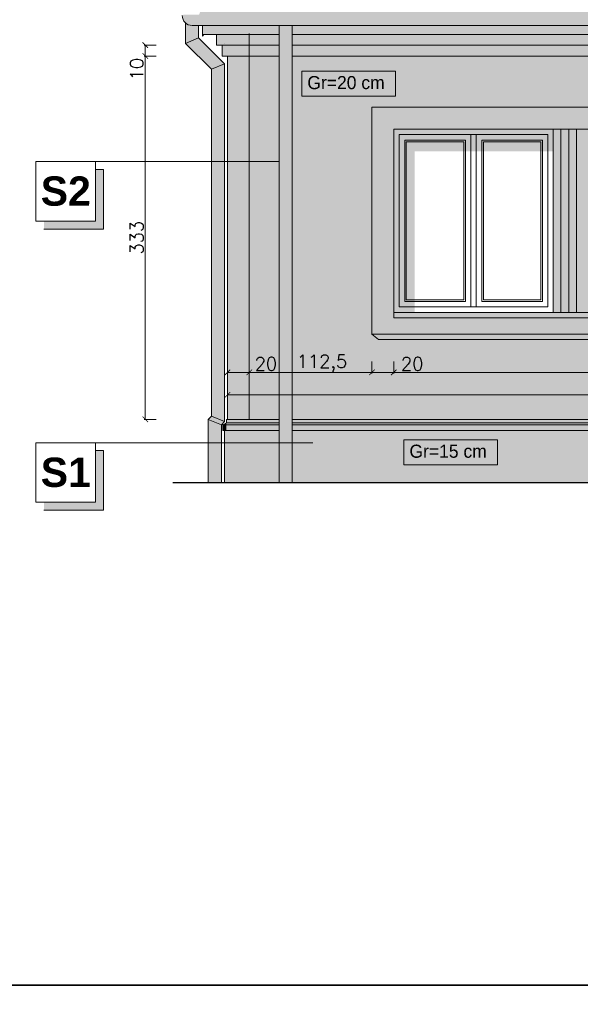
# Model space of a CAD drawing. Header units: millimetres. Extents: x -587 to 33545, y -26688 to 22494.
# Tile 43 of 256: x 3639 to 4153, y 7256 to 8158. Entities that reach past the tile are written whole.
import ezdxf
from ezdxf.lldxf.tags import DXFTag

# ---------------------------------------------------------------- set-up
doc = ezdxf.new("R2010")
doc.units = ezdxf.units.MM
doc.header["$MEASUREMENT"] = 0
doc.layers.add('a3', color=3, linetype='Continuous', lineweight=30, plot=False)
for name, color, linetype, lineweight in [('l. przekrojowa', 1, 'Continuous', 30), ('l.przerywana', 104, 'ICAD_ISO03W100', 5), ('l.widokowa', 140, 'Continuous', 15), ('l.wypełnien', 253, 'Continuous', 5), ('linia opisowa', 175, 'Continuous', 9), ('wymiarowanie', 176, 'Continuous', 9)]:
    doc.layers.add(name, color=color, linetype=linetype, lineweight=lineweight)
doc.styles.add('styl2', font='simplex.shx')
tags = doc.linetypes.add('ICAD_ISO03W100', pattern=[30, 12, -18]).pattern_tags.tags
tags[6:7] = [DXFTag(74, 4), DXFTag(75, 0), DXFTag(340, '0'), DXFTag(46, 1.0), DXFTag(50, 0.0), DXFTag(44, 0.0), DXFTag(45, 0.0)]
tags[4:5] = [DXFTag(74, 4), DXFTag(75, 0), DXFTag(340, '0'), DXFTag(46, 1.0), DXFTag(50, 0.0), DXFTag(44, 0.0), DXFTag(45, 0.0)]
doc.dimstyles.new('Skala 1-50', dxfattribs={"dimtxt": 12, "dimasz": 5, "dimexe": 1, "dimexo": 1, "dimgap": 1.5, "dimtad": 1, "dimdec": 1, "dimrnd": 0.5, "dimtxsty": 'styl2', "dimblk": 'ARCHTICK', "dimcen": 5, "dimadec": 0, "dimazin": 0, "dimtfac": 1, "dimtdec": 1, "dimtmove": 1, "dimatfit": 3, "dimldrblk": 'ARCHTICK', "dimfxl": 5, "dimfxlon": 1, "dimlwd": -1, "dimlwe": -1, "dimarcsym": 0})

# ---------------------------------------------------------------- blocks, each defined once
blk = doc.blocks.new('_ArchTick')
at = {"color": 0, "linetype": 'ByBlock', "const_width": 0.15}
blk.add_lwpolyline([(-0.5, -0.5), (0.5, 0.5)], dxfattribs=at)
blk = doc.blocks.new('*D4657')
at = {"layer": 'Defpoints', "color": 0}
for p in [(3753.96, 8125.03), (3792.47, 8125.03), (3829.33, 7792.03)]:
    blk.add_point(p, dxfattribs=at)
at = {"layer": 'wymiarowanie', "color": 0}
for p, q in [((3763.96, 8125.03), (3752.96, 8125.03)), ((3753.96, 7792.03), (3753.96, 8125.03)), ((3763.96, 7792.03), (3752.96, 7792.03))]:
    blk.add_line(p, q, dxfattribs=at)
at = {"layer": 'wymiarowanie', "color": 0, "xscale": 5, "yscale": 5, "zscale": 5}
for p, rotation in [((3753.96, 8125.03), 90), ((3753.96, 7792.03), 270)]:
    blk.add_blockref('_ArchTick', p, dxfattribs=dict(at, rotation=rotation))
at = {"layer": 'wymiarowanie', "color": 0, "insert": (3746.15, 7958.53), "char_height": 12, "attachment_point": 5, "rotation": 90, "style": 'styl2'}
blk.add_mtext('333', dxfattribs=at)
blk = doc.blocks.new('*D4658')
at = {"layer": 'Defpoints', "color": 0}
for p in [(3753.96, 8135.03), (3787.47, 8135.03), (3792.47, 8125.03)]:
    blk.add_point(p, dxfattribs=at)
at = {"layer": 'wymiarowanie', "color": 0}
for p, q in [((3763.96, 8135.03), (3752.96, 8135.03)), ((3753.96, 8125.03), (3753.96, 8135.03)), ((3763.96, 8125.03), (3752.96, 8125.03))]:
    blk.add_line(p, q, dxfattribs=at)
at = {"layer": 'wymiarowanie', "color": 0, "xscale": 5, "yscale": 5, "zscale": 5}
for p, rotation in [((3753.96, 8135.03), 90), ((3753.96, 8125.03), 270)]:
    blk.add_blockref('_ArchTick', p, dxfattribs=dict(at, rotation=rotation))
at = {"layer": 'wymiarowanie', "color": 0, "insert": (3746.15, 8113.02), "char_height": 12, "attachment_point": 5, "rotation": 90, "style": 'styl2'}
blk.add_mtext('10', dxfattribs=at)
blk = doc.blocks.new('*D4664')
at = {"layer": 'Defpoints', "color": 0}
for p in [(3829.33, 7858.14), (3849.33, 7858.14), (3849.33, 7835.08)]:
    blk.add_point(p, dxfattribs=at)
at = {"layer": 'wymiarowanie', "color": 0}
for p, q in [((3829.33, 7845.08), (3829.33, 7834.08)), ((3849.33, 7845.08), (3849.33, 7834.08)), ((3829.33, 7835.08), (3849.33, 7835.08)), ((3849.33, 7835.08), (3874.81, 7835.08))]:
    blk.add_line(p, q, dxfattribs=at)
at = {"layer": 'wymiarowanie', "color": 0, "xscale": 5, "yscale": 5, "zscale": 5, "rotation": 180}
blk.add_blockref('_ArchTick', (3829.33, 7835.08), dxfattribs=at)
at = {"layer": 'wymiarowanie', "color": 0, "xscale": 5, "yscale": 5, "zscale": 5}
blk.add_blockref('_ArchTick', (3849.33, 7835.08), dxfattribs=at)
at = {"layer": 'wymiarowanie', "color": 0, "insert": (3864.57, 7842.88), "char_height": 12, "attachment_point": 5, "style": 'styl2'}
blk.add_mtext('20', dxfattribs=at)
blk = doc.blocks.new('*D4665')
at = {"layer": 'Defpoints', "color": 0}
for p in [(3961.74, 7870.03), (3849.33, 7858.14), (3961.74, 7835.08)]:
    blk.add_point(p, dxfattribs=at)
at = {"layer": 'wymiarowanie', "color": 0}
for p, q in [((3849.33, 7845.08), (3849.33, 7834.08)), ((3961.74, 7845.08), (3961.74, 7834.08)), ((3849.33, 7835.08), (3961.74, 7835.08))]:
    blk.add_line(p, q, dxfattribs=at)
at = {"layer": 'wymiarowanie', "color": 0, "xscale": 5, "yscale": 5, "zscale": 5, "rotation": 180}
blk.add_blockref('_ArchTick', (3849.33, 7835.08), dxfattribs=at)
at = {"layer": 'wymiarowanie', "color": 0, "xscale": 5, "yscale": 5, "zscale": 5}
blk.add_blockref('_ArchTick', (3961.74, 7835.08), dxfattribs=at)
at = {"layer": 'wymiarowanie', "color": 0, "insert": (3915.92, 7843.43), "char_height": 12, "attachment_point": 5, "style": 'styl2'}
blk.add_mtext('112,5', dxfattribs=at)
blk = doc.blocks.new('*D4666')
at = {"layer": 'Defpoints', "color": 0}
for p in [(3981.74, 7867.81), (3961.74, 7850.31), (3981.74, 7835.08)]:
    blk.add_point(p, dxfattribs=at)
at = {"layer": 'wymiarowanie', "color": 0}
for p, q in [((3961.74, 7845.08), (3961.74, 7834.08)), ((3981.74, 7845.08), (3981.74, 7834.08)), ((3961.74, 7835.08), (3981.74, 7835.08)), ((3981.74, 7835.08), (4008.83, 7835.08))]:
    blk.add_line(p, q, dxfattribs=at)
at = {"layer": 'wymiarowanie', "color": 0, "xscale": 5, "yscale": 5, "zscale": 5, "rotation": 180}
blk.add_blockref('_ArchTick', (3961.74, 7835.08), dxfattribs=at)
at = {"layer": 'wymiarowanie', "color": 0, "xscale": 5, "yscale": 5, "zscale": 5}
blk.add_blockref('_ArchTick', (3981.74, 7835.08), dxfattribs=at)
at = {"layer": 'wymiarowanie', "color": 0, "insert": (3998.59, 7842.88), "char_height": 12, "attachment_point": 5, "style": 'styl2'}
blk.add_mtext('20', dxfattribs=at)
blk = doc.blocks.new('*D4667')
at = {"layer": 'Defpoints', "color": 0}
for p in [(4678.24, 7887.53), (3981.74, 7845.08), (4678.24, 7835.08)]:
    blk.add_point(p, dxfattribs=at)
at = {"layer": 'wymiarowanie', "color": 0}
for p, q in [((3981.74, 7844.08), (3981.74, 7834.08)), ((4678.24, 7845.08), (4678.24, 7834.08)), ((3981.74, 7835.08), (4678.24, 7835.08))]:
    blk.add_line(p, q, dxfattribs=at)
at = {"layer": 'wymiarowanie', "color": 0, "xscale": 5, "yscale": 5, "zscale": 5, "rotation": 180}
blk.add_blockref('_ArchTick', (3981.74, 7835.08), dxfattribs=at)
at = {"layer": 'wymiarowanie', "color": 0, "xscale": 5, "yscale": 5, "zscale": 5}
blk.add_blockref('_ArchTick', (4678.24, 7835.08), dxfattribs=at)
at = {"layer": 'wymiarowanie', "color": 0, "insert": (4329.99, 7843.43), "char_height": 12, "attachment_point": 5, "style": 'styl2'}
blk.add_mtext('696,5', dxfattribs=at)
blk = doc.blocks.new('*D4671')
at = {"layer": 'Defpoints', "color": 0}
for p in [(3829.33, 7858.14), (5498.45, 7858.14), (5498.45, 7814.44)]:
    blk.add_point(p, dxfattribs=at)
at = {"layer": 'wymiarowanie', "color": 0}
for p, q in [((3829.33, 7824.44), (3829.33, 7813.44)), ((5498.45, 7824.44), (5498.45, 7813.44)), ((3829.33, 7814.44), (5498.45, 7814.44))]:
    blk.add_line(p, q, dxfattribs=at)
at = {"layer": 'wymiarowanie', "color": 0, "xscale": 5, "yscale": 5, "zscale": 5, "rotation": 180}
blk.add_blockref('_ArchTick', (3829.33, 7814.44), dxfattribs=at)
at = {"layer": 'wymiarowanie', "color": 0, "xscale": 5, "yscale": 5, "zscale": 5}
blk.add_blockref('_ArchTick', (5498.45, 7814.44), dxfattribs=at)
at = {"layer": 'wymiarowanie', "color": 0, "insert": (4663.89, 7822.24), "char_height": 12, "attachment_point": 5, "style": 'styl2'}
blk.add_mtext('1669', dxfattribs=at)

msp = doc.modelspace()

# ---------------------------------------------------------------- hatches: boundary and pattern name
at = {"layer": 'l.wypełnien'}
msp.add_hatch(color=252, dxfattribs=at).paths.add_polyline_path([(3819.33, 8144.88), (3806.33, 8144.88), (3806.33, 8153.06), (3796.84, 8153.06, -0.414214), (3787.84, 8162.06), (3788.72, 8162.8), (3803.24, 8162.8), (3805.07, 8168), (3805.98, 8168.42), (3806.96, 8168.42), (3943.75, 8233.26), (4230.33, 8405.06), (4753.12, 8405.06), (4925.28, 8508.27), (5093.35, 8407.51), (5365.83, 8333.96), (5365.83, 8323.71), (5310.76, 8323.71), (5168.7, 8362.34), (5383.7, 8233.46), (5520.82, 8168.42), (5521.79, 8168.42), (5522.71, 8168), (5524.54, 8162.8), (5539.18, 8162.81, -0.499226), (5530.93, 8153.06), (5521.7, 8153.06), (5521.45, 8153.06), (5521.45, 8144.88)])
h = msp.add_hatch(color=252, dxfattribs=at)
h.paths.add_polyline_path([(3814.61, 7794.89), (3826.61, 7789.92), (3826.61, 8035.89), (3814.61, 8035.89)])
h.paths.add_polyline_path([(3814.61, 8112.86), (3826.61, 8117.83), (3802.84, 8141.6), (3790.84, 8136.63)])
h.paths.add_polyline_path([(3826.61, 8035.89), (3826.61, 8117.83), (3814.61, 8112.86), (3814.61, 8035.89)])
h.paths.add_polyline_path([(3823.72, 7734.03), (3811.72, 7734.03), (3811.72, 7778.16), (3823.72, 7778.16)])
h.paths.add_polyline_path([(3790.84, 8136.63), (3802.84, 8141.6), (3802.84, 8153.06), (3796.84, 8153.06, -0.184483), (3790.84, 8155.35)])
h.paths.add_polyline_path([(3823.72, 7778.16), (3823.72, 7787.03), (3811.72, 7792), (3811.72, 7778.16)])
h.paths.add_polyline_path([(3823.72, 7787.03), (3826.61, 7789.92), (3814.61, 7794.89), (3811.72, 7792)])
h = msp.add_hatch(color=252, dxfattribs=at)
h.paths.add_polyline_path([(3876.55, 7839.88), (3888.55, 7839.88), (3888.55, 8125.03), (3888.55, 8135.03), (3888.55, 8144.88), (3888.55, 8153.06), (3876.55, 8153.06), (3876.55, 8144.88), (3876.55, 8135.03), (3876.55, 8125.03), (3876.55, 8028.36)])
h.paths.add_polyline_path([(3888.55, 7770.63), (3888.55, 7781.87), (3888.55, 7786.87), (3888.55, 7788.72), (3888.55, 7792.03), (3888.55, 7839.88), (3876.55, 7839.88), (3876.55, 7792.03), (3876.55, 7788.72), (3876.55, 7786.87), (3876.55, 7781.87), (3876.55, 7770.63)])
h.paths.add_polyline_path([(3876.55, 7734.03), (3888.55, 7734.03), (3888.55, 7770.63), (3876.55, 7770.63)])
h = msp.add_hatch(color=254, dxfattribs=at)
h.paths.add_polyline_path([(3888.55, 8125.03), (4161.67, 8125.03), (4161.67, 8135.03), (3888.55, 8135.03)])
h.paths.add_polyline_path([(3888.55, 8135.03), (4161.67, 8135.03), (4161.67, 8144.88), (3888.55, 8144.88)])
h.paths.add_polyline_path([(3819.33, 8135.03), (3824.33, 8135.03), (3849.33, 8135.03), (3849.33, 8144.88), (3819.33, 8144.88)])
h.paths.add_polyline_path([(3849.33, 8125.03), (3876.55, 8125.03), (3876.55, 8135.03), (3849.33, 8135.03)])
h.paths.add_polyline_path([(3849.33, 8135.03), (3876.55, 8135.03), (3876.55, 8144.88), (3849.33, 8144.88)])
h.paths.add_polyline_path([(3824.33, 8125.03), (3829.33, 8125.03), (3829.33, 8125.03), (3849.33, 8125.03), (3849.33, 8135.03), (3824.33, 8135.03)])
at = {"layer": 'l.wypełnien', "true_color": 0xfffff5}
h = msp.add_hatch(color=7, dxfattribs=at)
h.paths.add_polyline_path([(4161.67, 7792.03), (4161.67, 7865.13), (4703.64, 7865.13), (4703.64, 7870.03), (4703.64, 7971.07), (4934.82, 7971.07), (4934.82, 7890.03), (4934.82, 7885.03), (5084.82, 7885.03), (5084.82, 7890.03), (5084.82, 7971.07), (5439.23, 7971.07), (5439.23, 7792.03)])
h.paths.add_polyline_path([(4161.67, 8125.03), (4568.4, 8125.03), (5439.23, 8125.03), (5439.23, 7971.07), (5084.82, 7971.07), (5084.82, 8065.03), (4934.82, 8065.03), (4934.82, 7971.07), (4703.64, 7971.07), (4703.64, 8072.11), (4698.24, 8078.03), (4161.67, 8078.03)])
h.paths.add_polyline_path([(3888.55, 7971.07), (3961.74, 7971.07), (3961.74, 7870.03), (3967.82, 7865.13), (4161.67, 7865.13), (4161.67, 7792.03), (3888.55, 7792.03)])
h.paths.add_polyline_path([(3888.55, 7971.07), (3888.55, 8125.03), (4161.67, 8125.03), (4161.67, 8078.03), (3961.74, 8078.03), (3961.74, 7971.07)])
h.paths.add_polyline_path([(3849.33, 7792.03), (3876.55, 7792.03), (3876.55, 7971.07), (3849.33, 7971.07)])
h.paths.add_polyline_path([(5451.23, 7792.03), (5478.45, 7792.03), (5478.45, 7971.07), (5451.23, 7971.07)])
h.paths.add_polyline_path([(5478.45, 7971.07), (5478.45, 8125.03), (5451.23, 8125.03), (5451.23, 7971.07)])
h.paths.add_polyline_path([(3829.33, 7792.03), (3849.33, 7792.03), (3849.33, 7971.07), (3829.33, 7971.07)])
h.paths.add_polyline_path([(5478.45, 7792.03), (5498.45, 7792.03), (5498.45, 7971.07), (5478.45, 7971.07)])
h.paths.add_polyline_path([(5498.45, 7971.07), (5498.45, 8125.03), (5478.45, 8125.03), (5478.45, 7971.07)])
h.paths.add_polyline_path([(3876.55, 8028.36), (3876.55, 8125.03), (3849.33, 8125.03), (3849.33, 8028.36)])
h.paths.add_polyline_path([(3849.33, 8028.36), (3849.33, 8125.03), (3829.33, 8125.03), (3829.33, 8028.36)])
h.paths.add_polyline_path([(3849.33, 7971.07), (3876.55, 7971.07), (3876.55, 8028.36), (3849.33, 8028.36)])
h.paths.add_polyline_path([(3829.33, 7971.07), (3849.33, 7971.07), (3849.33, 8028.36), (3829.33, 8028.36)])
at = {"layer": 'l.wypełnien'}
h = msp.add_hatch(color=252, dxfattribs=at)
h.paths.add_polyline_path([(3961.74, 8078.03), (4698.24, 8078.03), (4698.24, 7870.03), (3961.74, 7870.03)])
h.paths.add_polyline_path([(3981.74, 8058.03), (4678.24, 8058.03), (4678.24, 7890.03), (3981.74, 7890.03)], flags=16)
at = {"layer": 'l.wypełnien', "true_color": 0x303030}
h = msp.add_hatch(color=250, dxfattribs=at)
h.paths.add_polyline_path([(3961.74, 7870.03), (4703.64, 7870.03), (4703.64, 7865.13), (3967.82, 7865.13)])
h.paths.add_polyline_path([(4698.24, 8078.03), (4703.64, 8072.11), (4703.64, 7870.03), (4698.24, 7870.03)])
msp.add_hatch(color=250, dxfattribs=at).paths.add_polyline_path([(3981.74, 7890.03), (4000.76, 7890.03), (4000.76, 8037.72), (4127.98, 8037.72), (4127.98, 8058.03), (3981.74, 8058.03)])
at = {"layer": 'l.wypełnien'}
h = msp.add_hatch(color=252, dxfattribs=at)
h.paths.add_polyline_path([(3825.14, 7786.87), (3828.35, 7786.87), (3828.35, 7781.87), (3826.72, 7781.87), (3825.14, 7781.87)])
h.paths.add_polyline_path([(3825.14, 7786.87), (3828.35, 7788.72), (3828.35, 7786.87)])
h = msp.add_hatch(color=252, dxfattribs=at)
edge = h.paths.add_edge_path()
edge.add_line((3828.35, 7792.03), (5498.79, 7792.03))
h.paths.add_polyline_path([(3828.35, 7792.03), (5496.27, 7792.03), (5496.27, 7781.87), (3828.35, 7781.87)])
h = msp.add_hatch(color=252, dxfattribs=at)
h.paths.add_polyline_path([(5501.06, 7734.03), (5501.06, 7753.51), (5501.06, 7781.87), (4161.67, 7781.87), (4161.67, 7734.03)])
h.paths.add_polyline_path([(5366.76, 7776.24), (5366.76, 7749.01), (5398.09, 7749.01), (5398.09, 7776.24)], flags=24)
h.paths.add_polyline_path([(5367.24, 7750.15), (5367.24, 7776.07), (5393.16, 7776.07), (5393.16, 7750.15)], flags=0)
h.paths.add_polyline_path([(3826.72, 7734.03), (4161.67, 7734.03), (4161.67, 7781.87), (3826.72, 7781.87), (3826.72, 7770.63)])
h = msp.add_hatch(dxfattribs=at)
h.set_pattern_fill('CONC', scale=17, style=0)
h.set_pattern_definition([(0, (168.498, -2289.993), (0, 17), [0, -17]), (0, (168.668, -2295.943), (0, 17), [0, -17]), (0, (169.178, -2286.763), (0, 17), [0, -17]), (338.1986, (160.3377, -2292.033), (51.0000046, -16.9999985), [1.83095, -89.716854]), (216.8699, (162.0377, -2292.713), (50.9999986, 34.0000021), [0.85, -84.15]), (130.6013, (161.3577, -2293.223), (85.00000716, -101.9999833), [1.567315, -155.164933]), (206.5651, (155.748, -2295.263), (-16.9999857, -17.0000223), [0.380137, -37.63302]), (326.3099, (155.4077, -2295.433), (33.9999925, -17.0000227), [0.612952, -60.681432]), (108.4349, (155.9177, -2295.773), (-16.9999729, 34.0000074), [0.53759, -53.221135]), (225, (166.628, -2296.963), (-4e-15, -17.000005), [0.721242, -23.32038]), (0, (166.118, -2297.473), (17, 17), [1.02, -15.98]), (135, (167.138, -2297.473), (-17.000005, 2e-15), [0.721242, -23.32038]), (251.5651, (164.5877, -2286.083), (16.9999729, 34.0000074), [0.53759, -53.221135]), (0, (164.418, -2286.593), (17, 17), [0.85, -16.15]), (143.1301, (165.2677, -2286.593), (-50.9999986, 34.0000021), [0.85, -84.15]), (213.6901, (155.5777, -2285.913), (33.9999925, 17.0000227), [0.612952, -60.681432]), (341.5651, (155.0677, -2286.253), (-34.0000074, 16.9999729), [1.075182, -52.683544]), (126.8699, (156.0877, -2286.593), (34.0000021, -50.9999986), [0.85, -84.15]), (0, (160.508, -2286.593), (0, 17), [0, -17]), (0, (155.918, -2291.013), (0, 17), [0, -17]), (0, (160.678, -2297.303), (0, 17), [0, -17]), (0, (165.268, -2292.033), (0, 17), [0, -17]), (0, (160.338, -2289.143), (0, 17), [0, -17]), (0, (156.598, -2288.633), (0, 17), [0, -17]), (0, (158.128, -2289.653), (0, 17), [0, -17]), (0, (157.448, -2293.733), (0, 17), [0, -17]), (0, (153.368, -2293.053), (0, 17), [0, -17]), (0, (153.538, -2289.143), (0, 17), [0, -17]), (0, (153.028, -2285.403), (0, 17), [0, -17]), (0, (158.298, -2284.723), (0, 17), [0, -17]), (0, (162.038, -2284.043), (0, 17), [0, -17]), (0, (167.988, -2284.723), (0, 17), [0, -17]), (0, (163.908, -2289.993), (0, 17), [0, -17]), (0, (162.208, -2286.933), (0, 17), [0, -17]), (0, (163.568, -2295.093), (0, 17), [0, -17]), (0, (158.468, -2295.943), (0, 17), [0, -17]), (0, (163.568, -2299.683), (0, 17), [0, -17]), (0, (157.958, -2298.663), (0, 17), [0, -17]), (0, (152.518, -2299.173), (0, 17), [0, -17]), (0, (154.558, -2300.023), (0, 17), [0, -17]), (0, (154.728, -2297.643), (0, 17), [0, -17]), (0, (166.118, -2300.363), (0, 17), [0, -17]), (0, (168.158, -2293.393), (0, 17), [0, -17]), (0, (167.308, -2288.293), (0, 17), [0, -17]), (0, (159.488, -2300.533), (0, 17), [0, -17])])
h.paths.add_polyline_path([(5501.06, 7734.03), (5501.06, 7753.51), (5501.06, 7781.87), (4161.67, 7781.87), (4161.67, 7734.03)])
h.paths.add_polyline_path([(5366.76, 7776.24), (5366.76, 7749.01), (5398.09, 7749.01), (5398.09, 7776.24)], flags=24)
h.paths.add_polyline_path([(5367.24, 7750.15), (5367.24, 7776.07), (5393.16, 7776.07), (5393.16, 7750.15)], flags=0)
h.paths.add_polyline_path([(3826.72, 7734.03), (4161.67, 7734.03), (4161.67, 7781.87), (3826.72, 7781.87), (3826.72, 7770.63)])
at = {"layer": 'linia opisowa'}
for points in [[(3715.68, 8021.08), (3708.4, 8021.08), (3708.4, 7973.74), (3661.06, 7973.74), (3661.06, 7966.46), (3715.68, 7966.46)], [(3715.68, 7763.34), (3708.4, 7763.34), (3708.4, 7716), (3661.06, 7716), (3661.06, 7708.72), (3715.68, 7708.72)]]:
    msp.add_hatch(color=256, dxfattribs=at).paths.add_polyline_path(points)
at = {"layer": 'wymiarowanie'}
msp.add_hatch(color=252, dxfattribs=at).paths.add_polyline_path([(4127.98, 8058.03), (4531.74, 8058.03), (4531.74, 7890.03), (4127.98, 7890.03)])
at = {"layer": 'wymiarowanie', "true_color": 0xf0300e}
msp.add_hatch(color=20, dxfattribs=at).paths.add_polyline_path([(4127.98, 8058.03), (4134.98, 8058.03), (4134.98, 7890.03), (4127.98, 7890.03)])
at = {"layer": 'wymiarowanie', "true_color": 0x119cf2}
msp.add_hatch(color=150, dxfattribs=at).paths.add_polyline_path([(4142.15, 8058.03), (4149.15, 8058.03), (4149.15, 7890.03), (4142.15, 7890.03)])

# ---------------------------------------------------------------- linework, layer by layer
at = {"layer": 'a3'}
for points in [[(3612.56, 8758.5), (3612.56, 7273.5), (5712.56, 7273.5), (5712.56, 8758.5), (3612.56, 8758.5)], [(3612.56, 7273.5), (3612.56, 5788.5), (5712.56, 5788.5), (5712.56, 7273.5), (3612.56, 7273.5)]]:
    msp.add_lwpolyline(points, dxfattribs=at)
at = {"layer": 'l. przekrojowa', "color": 7}
msp.add_line((3779.15, 7734.03), (5702.33, 7734.03), dxfattribs=at)
at = {"layer": 'l.przerywana', "color": 7, "ltscale": 0.3}
for p, q in [((3849.33, 8145.53), (3849.33, 7792.03)), ((3849.33, 7792.03), (3876.55, 7792.03)), ((3888.55, 7792.03), (5439.23, 7792.03))]:
    msp.add_line(p, q, dxfattribs=at)
at = {"layer": 'l.widokowa', "color": 7}
for p, q in [((3790.84, 8155.35), (3790.84, 8136.63)), ((3805.84, 8153.06), (3796.84, 8153.06)), ((3802.84, 8153.06), (3802.84, 8141.6)), ((3876.55, 8153.06), (3876.55, 7734.03)), ((3888.55, 8153.06), (3888.55, 7734.03)), ((3802.84, 8141.6), (3790.84, 8136.63)), ((3802.84, 8141.6), (3826.61, 8117.83)), ((3806.33, 8143.34), (3807.43, 8144.17)), ((3790.84, 8136.63), (3814.61, 8112.86)), ((3819.33, 8135.03), (3824.33, 8135.03)), ((3827.35, 8125.03), (3876.55, 8125.03)), ((3829.33, 8125.03), (3829.33, 7792.03)), ((3888.55, 8125.03), (4568.4, 8125.03)), ((3826.61, 8117.83), (3814.61, 8112.86)), ((3814.61, 8112.86), (3814.61, 7794.89)), ((3826.61, 8117.83), (3826.61, 7789.92)), ((3811.72, 7792), (3814.61, 7794.89)), ((3823.72, 7787.03), (3811.72, 7792)), ((3814.61, 7794.89), (3826.61, 7789.92)), ((3823.72, 7787.03), (3826.61, 7789.92)), ((3828.35, 7788.72), (3828.35, 7792.03)), ((3828.35, 7792.03), (3829.33, 7792.03)), ((3826.72, 7781.87), (3826.72, 7734.03))]:
    msp.add_line(p, q, dxfattribs=at)
at = {"layer": 'l.widokowa', "color": 7, "ltscale": 0.3}
for p, q in [((3876.55, 7792.03), (3828.35, 7792.03)), ((3876.55, 7788.72), (3828.35, 7788.72)), ((5439.23, 7792.03), (3888.55, 7792.03)), ((5439.23, 7788.72), (3888.55, 7788.72)), ((3876.55, 7786.87), (3825.14, 7786.87)), ((3876.55, 7781.87), (3825.14, 7781.87)), ((5439.23, 7786.87), (3888.55, 7786.87)), ((5439.23, 7781.87), (3888.55, 7781.87))]:
    msp.add_line(p, q, dxfattribs=at)
at = {"layer": 'l.widokowa', "color": 7}
for points in [[(3796.84, 8153.06), (5348.41, 8153.06)], [(3806.33, 8153.06), (3806.33, 8143.2)], [(5522.11, 8153.06), (3982.39, 8153.06)], [(3806.33, 8144.88), (3876.55, 8144.88)], [(3819.33, 8144.88), (3819.33, 8135.03)], [(3888.55, 8144.88), (4568.4, 8144.88)], [(3824.33, 8135.03), (3824.33, 8125.03)], [(3826.33, 8136.12), (3826.16, 8136.12), (3826.16, 8136.12)], [(3824.33, 8125.03), (3829.33, 8125.03), (3829.33, 8125.03)], [(3811.72, 7734.03), (3811.72, 7792)], [(3828.35, 7788.72), (3825.14, 7786.87), (3825.14, 7781.87), (3825.88, 7782.62)], [(3823.72, 7734.03), (3823.72, 7787.03)]]:
    msp.add_lwpolyline(points, dxfattribs=at)
for points in [[(3961.74, 8078.03), (4698.24, 8078.03), (4698.24, 7870.03), (3961.74, 7870.03)], [(3981.74, 8058.03), (4127.98, 8058.03), (4127.98, 7890.03), (3981.74, 7890.03)], [(3981.74, 8058.03), (4678.24, 8058.03), (4678.24, 7890.03), (3981.74, 7890.03)], [(4127.98, 8058.03), (4134.98, 8058.03), (4134.98, 7890.03), (4127.98, 7890.03)], [(4142.15, 8058.03), (4149.15, 8058.03), (4149.15, 7890.03), (4142.15, 7890.03)], [(3981.74, 7890.03), (4678.24, 7890.03), (4678.24, 7885.03), (3981.74, 7885.03)]]:
    msp.add_lwpolyline(points, close=True, dxfattribs=at)
msp.add_arc((3796.84, 8162.06), 9, 180, 270, dxfattribs=at)
at = {"layer": 'l.wypełnien', "color": 7}
for p, q in [((3822.35, 8135.03), (3876.55, 8135.03)), ((3888.55, 8135.03), (4568.4, 8135.03)), ((4052.36, 8053.03), (4052.36, 7895.03)), ((4057.36, 8053.03), (4057.36, 7895.03)), ((4057.36, 8053.03), (4057.36, 7895.03))]:
    msp.add_line(p, q, dxfattribs=at)
for points in [[(3986.74, 8053.03), (4122.98, 8053.03), (4122.98, 7895.03), (3986.74, 7895.03)], [(4052.36, 8053.03), (3986.74, 8053.03), (3986.74, 7895.03), (4052.36, 7895.03)], [(4057.36, 8053.03), (4122.98, 8053.03), (4122.98, 7895.03), (4057.36, 7895.03)], [(4047.36, 8048.03), (3991.74, 8048.03), (3991.74, 7900.03), (4047.36, 7900.03)], [(4045.86, 8046.53), (3993.24, 8046.53), (3993.24, 7901.53), (4045.86, 7901.53)], [(4062.36, 8048.03), (4117.98, 8048.03), (4117.98, 7900.03), (4062.36, 7900.03)], [(4063.86, 8046.53), (4116.48, 8046.53), (4116.48, 7901.53), (4063.86, 7901.53)]]:
    msp.add_lwpolyline(points, close=True, dxfattribs=at)
at = {"layer": 'l.wypełnien', "color": 250, "true_color": 0x303030}
msp.add_lwpolyline([(3961.74, 7870.03), (4703.64, 7870.03), (4703.64, 7865.13), (3967.82, 7865.13)], close=True, dxfattribs=at)
at = {"layer": 'linia opisowa'}
for points in [[(3653.77, 7973.74), (3708.4, 7973.74), (3708.4, 8028.36), (3653.77, 8028.36), (3653.77, 7973.74)], [(3876.74, 8028.36), (3701.13, 8028.36)], [(3661.06, 7966.46), (3715.68, 7966.46), (3715.68, 8021.08), (3708.4, 8021.08)], [(3653.77, 7716), (3708.4, 7716), (3708.4, 7770.63), (3653.77, 7770.63), (3653.77, 7716)], [(3907.44, 7770.63), (3708.4, 7770.63)], [(3661.06, 7708.72), (3715.68, 7708.72), (3715.68, 7763.34), (3708.4, 7763.34)]]:
    msp.add_lwpolyline(points, dxfattribs=at)
at = {"layer": 'wymiarowanie'}
for points in [[(3897.51, 8111.11), (3983.36, 8111.11), (3983.36, 8088.1), (3897.51, 8088.1)], [(3991.09, 7773.26), (4076.94, 7773.26), (4076.94, 7750.26), (3991.09, 7750.26)]]:
    msp.add_lwpolyline(points, close=True, dxfattribs=at)

# ---------------------------------------------------------------- texts
at = {"layer": 'linia opisowa', "char_height": 26.8852, "width": 1534.0261, "attachment_point": 5, "rotation": 359.89307}
for s, insert in [('{\\fArial|b1|i0|c238|p34;S2}', (3681.08, 8001.05)), ('{\\fArial|b1|i0|c238|p34;S1}', (3681.08, 7743.32))]:
    msp.add_mtext(s, dxfattribs=dict(at, insert=insert))
at = {"layer": 'wymiarowanie', "char_height": 12, "width": 621.5287, "attachment_point": 1}
for s, insert in [('\\pxql;{\\fCentury Gothic|b0|i0|c238|p34;Gr=20 cm\\P\\pqr;\\H1.000001x; }', (3902.52, 8106.67)), ('\\pxql;{\\fCentury Gothic|b0|i0|c238|p34;Gr=15 cm\\P\\pqr;\\H1.000001x; }', (3996.11, 7768.83))]:
    msp.add_mtext(s, dxfattribs=dict(at, insert=insert))

# ---------------------------------------------------------------- dimensions: what is measured, and where the dimension line sits
at = {"layer": 'wymiarowanie'}
dim = msp.add_linear_dim(base=(3753.96, 8135.03), p1=(3792.47, 8125.03), p2=(3787.47, 8135.03), angle=90, dimstyle='Skala 1-50', override={"dimtmove": 1, "dimfxl": 10}, dxfattribs=at)
dim.commit()
dim.dimension.update_dxf_attribs({"geometry": '*D4658', "text_midpoint": (3753.96, 8113.02), "dimtype": 160})
dim = msp.add_linear_dim(base=(3753.96, 8125.03), p1=(3829.33, 7792.03), p2=(3792.47, 8125.03), angle=90, dimstyle='Skala 1-50', override={"dimtmove": 1, "dimfxl": 10}, dxfattribs=at)
dim.commit()
dim.dimension.update_dxf_attribs({"geometry": '*D4657', "text_midpoint": (3746.15, 7958.53)})
for base, p1, p2, override, picture, middle in [((4678.24, 7835.08), (3981.74, 7845.08), (4678.24, 7887.53), {"dimtmove": 1, "dimfxl": 10}, '*D4667', (4329.99, 7843.43)), ((3849.33, 7835.08), (3829.33, 7858.14), (3849.33, 7858.14), {"dimtmove": 0, "dimfxl": 10}, '*D4664', (3864.57, 7842.88)), ((5498.45, 7814.44), (3829.33, 7858.14), (5498.45, 7858.14), {"dimtmove": 0, "dimfxl": 10}, '*D4671', (4663.89, 7822.24))]:
    dim = msp.add_linear_dim(base=base, p1=p1, p2=p2, dimstyle='Skala 1-50', override=override, dxfattribs=at)
    dim.commit()
    dim.dimension.update_dxf_attribs({"geometry": picture, "text_midpoint": middle})
for base, p1, p2, picture, middle in [((3961.74, 7835.08), (3849.33, 7858.14), (3961.74, 7870.03), '*D4665', (3915.92, 7835.08)), ((3981.74, 7835.08), (3961.74, 7850.31), (3981.74, 7867.81), '*D4666', (3998.59, 7835.08))]:
    dim = msp.add_linear_dim(base=base, p1=p1, p2=p2, dimstyle='Skala 1-50', override={"dimtmove": 1, "dimfxl": 10}, dxfattribs=at)
    dim.commit()
    dim.dimension.update_dxf_attribs({"geometry": picture, "text_midpoint": middle, "dimtype": 160})

doc.saveas('drawing.dxf')
